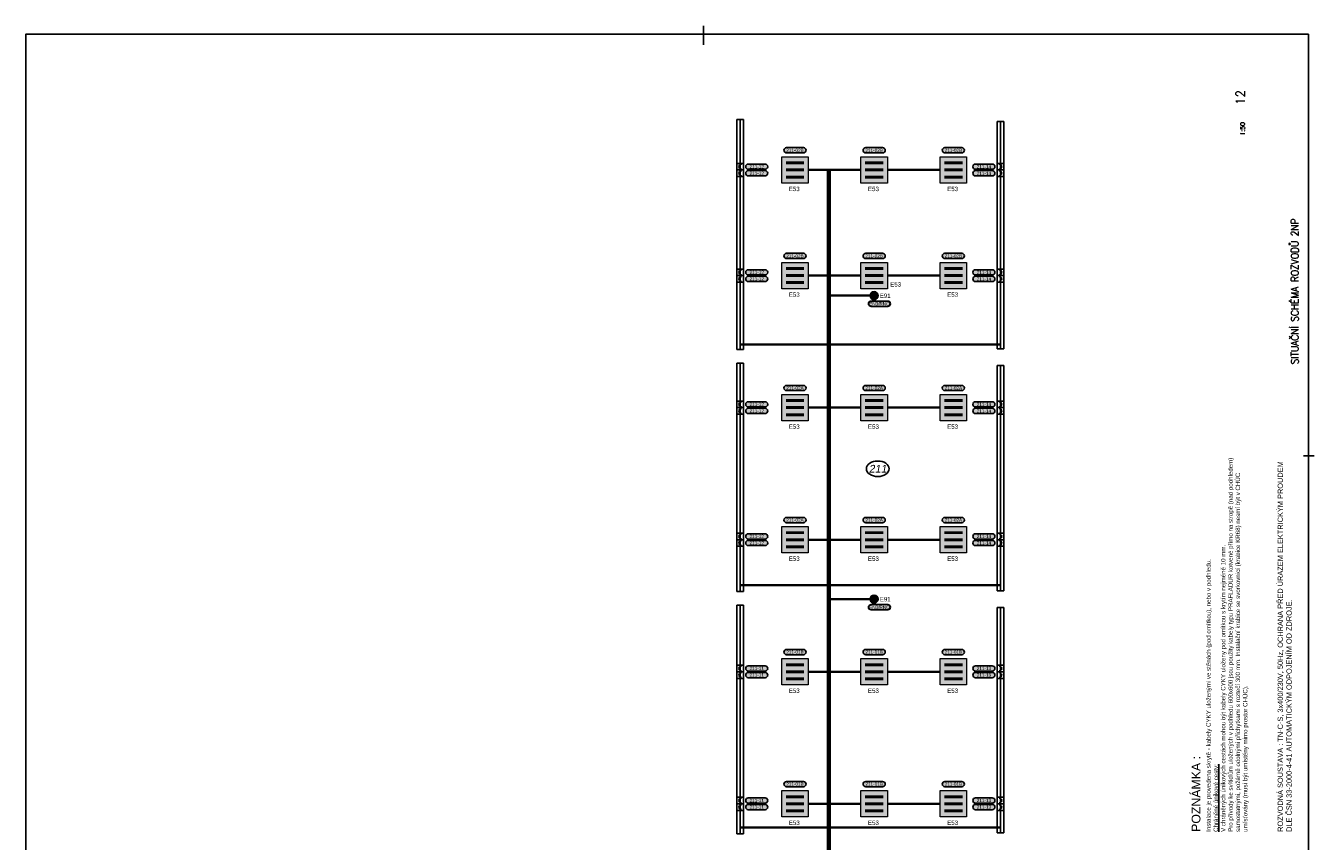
# Model space of a CAD drawing. Extents: x -19864 to 492529, y -84687 to -21221.
# Tile 13 of 34: x 125224 to 154506, y -57177 to -38651. Entities that reach past the tile are written whole.
import ezdxf
from ezdxf.enums import TextEntityAlignment as Align

# ---------------------------------------------------------------- set-up
doc = ezdxf.new("R2010")
doc.units = 0
doc.header["$MEASUREMENT"] = 0
doc.layers.get('0').update_dxf_attribs({"linetype": 'CONTINUOUS'})
for name, color, linetype, true_color in [('__32 Šrafy zařizovacích předmětů', 7, 'CONTINUOUS', 0xfed4aa), ('__Rudá tmavá', 7, 'CONTINUOUS', 0xdb0000), ('__Temná modrá', 7, 'CONTINUOUS', 0x0000c7), ('__Tyrkysová', 7, 'CONTINUOUS', 0x00d6a1)]:
    doc.layers.add(name, color=color, linetype=linetype, true_color=true_color)
for name, color, linetype in [('__91-Rozpiska', 207, 'CONTINUOUS'), ('__ELEKTRO PAVELKA', 4, 'CONTINUOUS'), ('IN_RAZITKO', 7, 'CONTINUOUS')]:
    doc.layers.add(name, color=color, linetype=linetype)
doc.layers.add('MP2000N', color=7, linetype='CONTINUOUS', plot=False)
doc.styles.add('ARI-ROM-UNI', font='simplex.shx', dxfattribs={"width": 0.8})
doc.styles.add('Arial', font='arial.ttf')
doc.styles.add('GENERATED_STYLE_1', font='arial.ttf')

# ---------------------------------------------------------------- blocks, each defined once
blk = doc.blocks.new('svítidlo 3x14W')
at = {"ltscale": 2}
h = blk.add_hatch(color=2, dxfattribs=at)
h.dxf.hatch_style = 1
h.paths.add_polyline_path([(600, 600), (0, 600), (0, 0), (600, 0)])
at = {"color": 7}
for p, q in [((505, 475), (97, 475)), ((505, 465), (97, 465)), ((505, 455), (97, 455)), ((505, 445), (97, 445)), ((505, 315), (97, 315)), ((505, 305), (97, 305)), ((505, 295), (97, 295)), ((505, 285), (97, 285)), ((505, 155), (97, 155)), ((505, 145), (97, 145)), ((505, 135), (97, 135)), ((505, 125), (97, 125))]:
    blk.add_line(p, q, dxfattribs=at)
at = {"lineweight": 15}
blk.add_lwpolyline([(0, 600), (600, 600), (600, 0), (0, 0)], close=True, dxfattribs=at)
blk = doc.blocks.new('tzhtzht')
for p, q in [((0, 0), (0, -150)), ((0, 0), (150, 0)), ((150, -150), (150, 0)), ((150, 0), (150, -150)), ((0, -150), (150, -150))]:
    blk.add_line(p, q)
at = {"color": 7}
blk.add_arc((75, -102), 55, 0, 180, dxfattribs=at)
blk = doc.blocks.new('a1 1ku50')
at = {"layer": '__91-Rozpiska', "linetype": 'Continuous'}
for p, q in [((194, 13750), (-242, 13750)), ((-9580, 114), (-9580, -132))]:
    blk.add_line(p, q, dxfattribs=at)
at = {"layer": 'MP2000N', "color": 6, "linetype": 'Continuous'}
blk.add_lwpolyline([(-40300, 29150), (0, 29150), (0, 0), (-40300, 0)], close=True, dxfattribs=at)
blk = doc.blocks.new('Nouzové svítidlo stropní 102')
at = {"ltscale": 2}
h = blk.add_hatch(color=30, dxfattribs=at)
h.dxf.hatch_style = 1
h.paths.add_polyline_path([(-50, -50), (0, 0), (-50, 50, 0.198912), (-71, 0, 0.198912)])
h.paths.add_polyline_path([(50, 50), (0, 0), (50, -50, 0.198912), (71, 0, 0.198912)])
h = blk.add_hatch(color=2, dxfattribs=at)
h.dxf.hatch_style = 1
h.paths.add_polyline_path([(-50, 50), (0, 0), (50, 50, 0.414214)])
h.paths.add_polyline_path([(-50, -50, 0.414214), (50, -50), (0, 0)])
at = {"color": 7, "lineweight": 13}
for p, q in [((50, 50), (-50, -50)), ((50, -50), (-50, 50))]:
    blk.add_line(p, q, dxfattribs=at)
blk.add_circle((0, 0), 92.4)
blk.add_circle((0, 0), 70.7, dxfattribs=at)
blk = doc.blocks.new('vývod světlo 2')
at = {"true_color": 0xffff33}
h = blk.add_hatch(color=2, dxfattribs=at)
h.dxf.hatch_style = 2
h.paths.add_polyline_path([(-191, 60, 1), (-191, -60), (191, -60, 1), (191, 60)])
at = {"color": 7}
for p, q in [((-191, 60), (191, 60)), ((-191, -60), (191, -60))]:
    blk.add_line(p, q, dxfattribs=at)
at = {"color": 7, "ltscale": 4}
for centre, start, end in [((-191, 0), 90, 270), ((191, 0), 270, 90)]:
    blk.add_arc(centre, 60, start, end, dxfattribs=at)
at = {"color": 7, "linetype": 'Continuous', "style": 'GENERATED_STYLE_1'}
blk.add_attdef('TEXT', text='', height=75, dxfattribs=at).set_placement((0, 0), align=Align.MIDDLE)
blk = doc.blocks.new('TEXT POPIS 050')
h = blk.add_hatch(color=21)
h.dxf.hatch_style = 2
h.paths.add_polyline_path([(-1908, 600, 1), (-1908, -600), (1908, -600, 1), (1908, 600)])
at = {"color": 7}
for p, q in [((-1908, 600), (1908, 600)), ((-1908, -600), (1908, -600))]:
    blk.add_line(p, q, dxfattribs=at)
at = {"color": 7, "ltscale": 4}
for centre, start, end in [((-1908, 0), 90, 270), ((1908, 0), 270, 90)]:
    blk.add_arc(centre, 600, start, end, dxfattribs=at)
at = {"color": 7, "linetype": 'Continuous', "style": 'GENERATED_STYLE_1'}
blk.add_attdef('TEXT', text='', height=750, dxfattribs=at).set_placement((0, 0), align=Align.MIDDLE)

msp = doc.modelspace()

# ---------------------------------------------------------------- linework, layer by layer
at = {"color": 7}
msp.add_ellipse((144587, -48715), major_axis=(-259, 0), ratio=0.6793, dxfattribs=at)
at = {"layer": '__32 Šrafy zařizovacích předmětů'}
for p, q in [((141385, -46007), (141385, -40777)), ((141385, -40777), (141460, -40777)), ((141460, -46007), (141460, -40777)), ((141535, -40777), (141460, -40777)), ((141535, -46007), (141535, -40777)), ((147300, -45987), (147300, -40827)), ((147300, -40827), (147375, -40827)), ((147375, -45987), (147375, -40827)), ((147450, -40827), (147375, -40827)), ((147450, -45987), (147450, -40827)), ((141385, -46007), (141460, -46007)), ((141535, -46007), (141460, -46007)), ((147300, -45987), (147375, -45987)), ((147450, -45987), (147375, -45987)), ((141385, -46317), (141460, -46317)), ((141385, -46317), (141385, -51507)), ((141535, -46317), (141460, -46317)), ((141460, -46317), (141460, -51507)), ((141535, -46317), (141535, -51507)), ((147300, -46367), (147375, -46367)), ((147300, -46367), (147300, -51487)), ((147450, -46367), (147375, -46367)), ((147375, -46367), (147375, -51487)), ((147450, -46367), (147450, -51487)), ((141385, -51507), (141460, -51507)), ((141535, -51507), (141460, -51507)), ((147300, -51487), (147375, -51487)), ((147450, -51487), (147375, -51487)), ((141385, -51817), (141460, -51817)), ((141385, -51817), (141385, -57007)), ((141535, -51817), (141460, -51817)), ((141460, -51817), (141460, -57007)), ((141535, -51817), (141535, -57007)), ((147300, -51867), (147375, -51867)), ((147300, -51867), (147300, -56987)), ((147450, -51867), (147375, -51867)), ((147375, -51867), (147375, -56987)), ((147450, -51867), (147450, -56987)), ((141385, -57007), (141460, -57007)), ((141535, -57007), (141460, -57007)), ((147300, -56987), (147375, -56987)), ((147450, -56987), (147375, -56987))]:
    msp.add_line(p, q, dxfattribs=at)
at = {"layer": '__Temná modrá', "lineweight": 35}
for p, q in [((144205, -41927), (143005, -41927)), ((146005, -41927), (144805, -41927)), ((144205, -44327), (143005, -44327)), ((146005, -44327), (144805, -44327)), ((144412, -44782), (143475, -44782)), ((141460, -45894), (143425, -45894)), ((143425, -45894), (147375, -45894)), ((144205, -47327), (143005, -47327)), ((146005, -47327), (144805, -47327)), ((144205, -50327), (143005, -50327)), ((146005, -50327), (144805, -50327)), ((141460, -51362), (143425, -51362)), ((143425, -51362), (147375, -51362)), ((144412, -51677), (143475, -51677)), ((144205, -53327), (143005, -53327)), ((146005, -53327), (144805, -53327)), ((144205, -56327), (143005, -56327)), ((146005, -56327), (144805, -56327)), ((141460, -56866), (143425, -56866)), ((143425, -56866), (147375, -56866))]:
    msp.add_line(p, q, dxfattribs=at)
at = {"layer": '__Temná modrá', "lineweight": 70}
msp.add_line((143475, -68914), (143475, -41927), dxfattribs=at)

# ---------------------------------------------------------------- block references
at = {"lineweight": 0}
for p, values in [((142705, -41480), {'TEXT': '211-02B'}), ((144505, -41480), {'TEXT': '211-02B'}), ((146305, -41480), {'TEXT': '211-02B'}), ((142705, -43880), {'TEXT': '211-02B'}), ((144505, -43880), {'TEXT': '211-02B'}), ((146305, -43880), {'TEXT': '211-02B'}), ((144625, -44966), {'TEXT': 'EN3/RNO'}), ((142705, -46880), {'TEXT': '211-02A'}), ((144505, -46880), {'TEXT': '211-02A'}), ((146305, -46880), {'TEXT': '211-02A'}), ((142705, -49880), {'TEXT': '211-02A'}), ((144505, -49880), {'TEXT': '211-02A'}), ((146305, -49880), {'TEXT': '211-02A'}), ((144625, -51861), {'TEXT': 'EN3/RNO'}), ((142705, -52880), {'TEXT': '211-01B'}), ((144505, -52880), {'TEXT': '211-01B'}), ((146305, -52880), {'TEXT': '211-01B'}), ((142705, -55880), {'TEXT': '211-01B'}), ((144505, -55880), {'TEXT': '211-01B'}), ((146305, -55880), {'TEXT': '211-01B'})]:
    msp.add_blockref('vývod světlo 2', p, dxfattribs=at).add_auto_attribs(values)
at = {"layer": '__ELEKTRO PAVELKA', "ltscale": 4}
ref = msp.add_blockref('TEXT POPIS 050', (141836, -41852), dxfattribs=dict(at, xscale=0.1, yscale=0.1, zscale=0.1))
ref.add_attrib('TEXT', '211-12', dxfattribs={"layer": '0', "color": 7, "linetype": 'Continuous', "height": 75, "rotation": 0.1156, "style": 'GENERATED_STYLE_1'}).set_placement((141836, -41852), align=Align.MIDDLE)
ref = msp.add_blockref('TEXT POPIS 050', (146999, -41852), dxfattribs=dict(at, xscale=0.1, yscale=0.1, zscale=0.1))
ref.add_attrib('TEXT', '211-14', dxfattribs={"layer": '0', "color": 7, "linetype": 'Continuous', "height": 75, "rotation": 0.1156, "style": 'GENERATED_STYLE_1'}).set_placement((146999, -41852), align=Align.MIDDLE)
ref = msp.add_blockref('TEXT POPIS 050', (141836, -42002), dxfattribs=dict(at, xscale=0.1, yscale=0.1, zscale=0.1))
ref.add_attrib('TEXT', '211-12', dxfattribs={"layer": '0', "color": 7, "linetype": 'Continuous', "height": 75, "rotation": 0.1156, "style": 'GENERATED_STYLE_1'}).set_placement((141836, -42002), align=Align.MIDDLE)
ref = msp.add_blockref('TEXT POPIS 050', (146999, -42002), dxfattribs=dict(at, xscale=0.1, yscale=0.1, zscale=0.1))
ref.add_attrib('TEXT', '211-14', dxfattribs={"layer": '0', "color": 7, "linetype": 'Continuous', "height": 75, "rotation": 0.1156, "style": 'GENERATED_STYLE_1'}).set_placement((146999, -42002), align=Align.MIDDLE)
ref = msp.add_blockref('TEXT POPIS 050', (141836, -44252), dxfattribs=dict(at, xscale=0.1, yscale=0.1, zscale=0.1))
ref.add_attrib('TEXT', '211-12', dxfattribs={"layer": '0', "color": 7, "linetype": 'Continuous', "height": 75, "rotation": 0.1156, "style": 'GENERATED_STYLE_1'}).set_placement((141836, -44252), align=Align.MIDDLE)
ref = msp.add_blockref('TEXT POPIS 050', (146999, -44252), dxfattribs=dict(at, xscale=0.1, yscale=0.1, zscale=0.1))
ref.add_attrib('TEXT', '211-14', dxfattribs={"layer": '0', "color": 7, "linetype": 'Continuous', "height": 75, "rotation": 0.1156, "style": 'GENERATED_STYLE_1'}).set_placement((146999, -44252), align=Align.MIDDLE)
ref = msp.add_blockref('TEXT POPIS 050', (141836, -44402), dxfattribs=dict(at, xscale=0.1, yscale=0.1, zscale=0.1))
ref.add_attrib('TEXT', '211-12', dxfattribs={"layer": '0', "color": 7, "linetype": 'Continuous', "height": 75, "rotation": 0.1156, "style": 'GENERATED_STYLE_1'}).set_placement((141836, -44402), align=Align.MIDDLE)
ref = msp.add_blockref('TEXT POPIS 050', (146999, -44402), dxfattribs=dict(at, xscale=0.1, yscale=0.1, zscale=0.1))
ref.add_attrib('TEXT', '211-14', dxfattribs={"layer": '0', "color": 7, "linetype": 'Continuous', "height": 75, "rotation": 0.1156, "style": 'GENERATED_STYLE_1'}).set_placement((146999, -44402), align=Align.MIDDLE)
ref = msp.add_blockref('TEXT POPIS 050', (141836, -47252), dxfattribs=dict(at, xscale=0.1, yscale=0.1, zscale=0.1))
ref.add_attrib('TEXT', '211-12', dxfattribs={"layer": '0', "color": 7, "linetype": 'Continuous', "height": 75, "rotation": 0.1156, "style": 'GENERATED_STYLE_1'}).set_placement((141836, -47252), align=Align.MIDDLE)
ref = msp.add_blockref('TEXT POPIS 050', (141836, -47402), dxfattribs=dict(at, xscale=0.1, yscale=0.1, zscale=0.1))
ref.add_attrib('TEXT', '211-12', dxfattribs={"layer": '0', "color": 7, "linetype": 'Continuous', "height": 75, "rotation": 0.1156, "style": 'GENERATED_STYLE_1'}).set_placement((141836, -47402), align=Align.MIDDLE)
ref = msp.add_blockref('TEXT POPIS 050', (146999, -47252), dxfattribs=dict(at, xscale=0.1, yscale=0.1, zscale=0.1))
ref.add_attrib('TEXT', '211-14', dxfattribs={"layer": '0', "color": 7, "linetype": 'Continuous', "height": 75, "rotation": 0.1156, "style": 'GENERATED_STYLE_1'}).set_placement((146999, -47252), align=Align.MIDDLE)
ref = msp.add_blockref('TEXT POPIS 050', (146999, -47402), dxfattribs=dict(at, xscale=0.1, yscale=0.1, zscale=0.1))
ref.add_attrib('TEXT', '211-14', dxfattribs={"layer": '0', "color": 7, "linetype": 'Continuous', "height": 75, "rotation": 0.1156, "style": 'GENERATED_STYLE_1'}).set_placement((146999, -47402), align=Align.MIDDLE)
ref = msp.add_blockref('TEXT POPIS 050', (141836, -50252), dxfattribs=dict(at, xscale=0.1, yscale=0.1, zscale=0.1))
ref.add_attrib('TEXT', '211-12', dxfattribs={"layer": '0', "color": 7, "linetype": 'Continuous', "height": 75, "rotation": 0.1156, "style": 'GENERATED_STYLE_1'}).set_placement((141836, -50252), align=Align.MIDDLE)
ref = msp.add_blockref('TEXT POPIS 050', (141836, -50402), dxfattribs=dict(at, xscale=0.1, yscale=0.1, zscale=0.1))
ref.add_attrib('TEXT', '211-12', dxfattribs={"layer": '0', "color": 7, "linetype": 'Continuous', "height": 75, "rotation": 0.1156, "style": 'GENERATED_STYLE_1'}).set_placement((141836, -50402), align=Align.MIDDLE)
ref = msp.add_blockref('TEXT POPIS 050', (146999, -50252), dxfattribs=dict(at, xscale=0.1, yscale=0.1, zscale=0.1))
ref.add_attrib('TEXT', '211-14', dxfattribs={"layer": '0', "color": 7, "linetype": 'Continuous', "height": 75, "rotation": 0.1156, "style": 'GENERATED_STYLE_1'}).set_placement((146999, -50252), align=Align.MIDDLE)
ref = msp.add_blockref('TEXT POPIS 050', (146999, -50402), dxfattribs=dict(at, xscale=0.1, yscale=0.1, zscale=0.1))
ref.add_attrib('TEXT', '211-14', dxfattribs={"layer": '0', "color": 7, "linetype": 'Continuous', "height": 75, "rotation": 0.1156, "style": 'GENERATED_STYLE_1'}).set_placement((146999, -50402), align=Align.MIDDLE)
ref = msp.add_blockref('TEXT POPIS 050', (141836, -53252), dxfattribs=dict(at, xscale=0.1, yscale=0.1, zscale=0.1))
ref.add_attrib('TEXT', '211-11', dxfattribs={"layer": '0', "color": 7, "linetype": 'Continuous', "height": 75, "rotation": 0.1156, "style": 'GENERATED_STYLE_1'}).set_placement((141836, -53252), align=Align.MIDDLE)
ref = msp.add_blockref('TEXT POPIS 050', (146999, -53252), dxfattribs=dict(at, xscale=0.1, yscale=0.1, zscale=0.1))
ref.add_attrib('TEXT', '211-13', dxfattribs={"layer": '0', "color": 7, "linetype": 'Continuous', "height": 75, "rotation": 0.1156, "style": 'GENERATED_STYLE_1'}).set_placement((146999, -53252), align=Align.MIDDLE)
ref = msp.add_blockref('TEXT POPIS 050', (141836, -53402), dxfattribs=dict(at, xscale=0.1, yscale=0.1, zscale=0.1))
ref.add_attrib('TEXT', '211-11', dxfattribs={"layer": '0', "color": 7, "linetype": 'Continuous', "height": 75, "rotation": 0.1156, "style": 'GENERATED_STYLE_1'}).set_placement((141836, -53402), align=Align.MIDDLE)
ref = msp.add_blockref('TEXT POPIS 050', (146999, -53402), dxfattribs=dict(at, xscale=0.1, yscale=0.1, zscale=0.1))
ref.add_attrib('TEXT', '211-13', dxfattribs={"layer": '0', "color": 7, "linetype": 'Continuous', "height": 75, "rotation": 0.1156, "style": 'GENERATED_STYLE_1'}).set_placement((146999, -53402), align=Align.MIDDLE)
ref = msp.add_blockref('TEXT POPIS 050', (141836, -56252), dxfattribs=dict(at, xscale=0.1, yscale=0.1, zscale=0.1))
ref.add_attrib('TEXT', '211-11', dxfattribs={"layer": '0', "color": 7, "linetype": 'Continuous', "height": 75, "rotation": 0.1156, "style": 'GENERATED_STYLE_1'}).set_placement((141836, -56252), align=Align.MIDDLE)
ref = msp.add_blockref('TEXT POPIS 050', (146999, -56252), dxfattribs=dict(at, xscale=0.1, yscale=0.1, zscale=0.1))
ref.add_attrib('TEXT', '211-13', dxfattribs={"layer": '0', "color": 7, "linetype": 'Continuous', "height": 75, "rotation": 0.1156, "style": 'GENERATED_STYLE_1'}).set_placement((146999, -56252), align=Align.MIDDLE)
ref = msp.add_blockref('TEXT POPIS 050', (141836, -56402), dxfattribs=dict(at, xscale=0.1, yscale=0.1, zscale=0.1))
ref.add_attrib('TEXT', '211-11', dxfattribs={"layer": '0', "color": 7, "linetype": 'Continuous', "height": 75, "rotation": 0.1156, "style": 'GENERATED_STYLE_1'}).set_placement((141836, -56402), align=Align.MIDDLE)
ref = msp.add_blockref('TEXT POPIS 050', (146999, -56402), dxfattribs=dict(at, xscale=0.1, yscale=0.1, zscale=0.1))
ref.add_attrib('TEXT', '211-13', dxfattribs={"layer": '0', "color": 7, "linetype": 'Continuous', "height": 75, "rotation": 0.1156, "style": 'GENERATED_STYLE_1'}).set_placement((146999, -56402), align=Align.MIDDLE)
at = {"layer": '__Rudá tmavá', "rotation": 90}
for p in [(141385, -41927), (141385, -42077), (141385, -44327), (141385, -44477), (141385, -47327), (141385, -47477), (141385, -50327), (141385, -50477), (141385, -53327), (141385, -53477), (141385, -56327), (141385, -56477)]:
    msp.add_blockref('tzhtzht', p, dxfattribs=at)
at = {"layer": '__Rudá tmavá', "xscale": -1, "rotation": 270}
for p in [(147450, -41927), (147450, -42077), (147450, -44327), (147450, -44477), (147450, -47327), (147450, -47477), (147450, -50327), (147450, -50477), (147450, -53327), (147450, -53477), (147450, -56327), (147450, -56477)]:
    msp.add_blockref('tzhtzht', p, dxfattribs=at)
at = {"layer": '__Temná modrá'}
for p in [(142405, -42227), (144205, -42227), (146005, -42227), (142405, -44627), (144205, -44627), (146005, -44627), (142405, -47627), (144205, -47627), (146005, -47627), (142405, -50627), (144205, -50627), (146005, -50627), (142405, -53627), (144205, -53627), (146005, -53627), (142405, -56627), (144205, -56627), (146005, -56627)]:
    msp.add_blockref('svítidlo 3x14W', p, dxfattribs=at)
at = {"layer": '__Temná modrá', "lineweight": 0}
for p in [(144504, -44782), (144504, -51677)]:
    msp.add_blockref('Nouzové svítidlo stropní 102', p, dxfattribs=at)
at = {"layer": 'MP2000N', "color": 6, "rotation": 90}
msp.add_blockref('a1 1ku50', (154374, -38844), dxfattribs=at)

# ---------------------------------------------------------------- texts
at = {"width": 8500, "attachment_point": 1, "rotation": 90, "style": 'Arial'}
for s, insert, char_height in [('{\\H2x;POZNÁMKA :\\P}Instalace je provedena skrytě - kabely CYKY uloženými ve stěnách (pod omítkou), nebo v podhledu.\\P{\\LChráněné únikové cesty:}\\PV chráněných únikových cestách mohou být kabely CYKY uloženy pod omítkou s krytím nejméně 10 mm.\\PPro přívody ke svítidlům uložených v podhledu 600x600 jsou použity kabely typu PRAFLADUR kotvené přímo na stropě (nad podhledem) samostatnými, požárně odolnými příchytkami s roztečí 300 mm. Instalační krabice se svorkovnicí (krabice KR68) nesmí být v CHÚC umísťovány (musí být umístěny mimo prostor CHÚC).', (151720, -56965), 100), ('ROZVODNÁ SOUSTAVA : TN-C-S, 3x400/230V, 50Hz, OCHRANA PŘED ÚRAZEM ELEKTRICKÝM PROUDEM DLE ČSN 33-2000-4-41 AUTOMATICKÝM ODPOJENÍM OD ZDROJE.', (153674, -56965), 120)]:
    msp.add_mtext(s, dxfattribs=dict(at, insert=insert, char_height=char_height))
at = {"layer": '__Temná modrá', "lineweight": 0, "style": 'Arial'}
for s, p in [('E53', (142564, -42408)), ('E53', (144364, -42408)), ('E53', (146164, -42408)), ('E53', (144870, -44576)), ('E53', (142564, -44808)), ('E91', (144631, -44834)), ('E53', (146164, -44808)), ('E53', (142564, -47808)), ('E53', (144364, -47808)), ('E53', (146164, -47808)), ('E53', (142564, -50808)), ('E53', (144364, -50808)), ('E53', (146164, -50808)), ('E91', (144631, -51729)), ('E53', (142564, -53808)), ('E53', (144364, -53808)), ('E53', (146164, -53808)), ('E53', (142564, -56808)), ('E53', (144364, -56808)), ('E53', (146164, -56808))]:
    msp.add_text(s, height=100, dxfattribs=at).set_placement(p)
at = {"layer": '__Tyrkysová', "style": 'Arial', "oblique": 10}
msp.add_text('211', height=175, dxfattribs=at).set_placement((144587, -48715), align=Align.MIDDLE_CENTER)
at = {"layer": 'IN_RAZITKO', "transparency": 33554687, "style": 'ARI-ROM-UNI'}
for s, height, p in [('12', 200, (152928, -40452)), ('1:50', 100, (152928, -41142))]:
    msp.add_text(s, height=height, rotation=90, dxfattribs=at).set_placement(p)
at = {"layer": 'IN_RAZITKO', "transparency": 33554687, "style": 'ARI-ROM-UNI', "width": 0.9}
msp.add_text('SITUAČNÍ SCHÉMA ROZVODŮ 2NP', height=166.67, rotation=90, dxfattribs=at).set_placement((154148, -46344))

doc.saveas('drawing.dxf')
